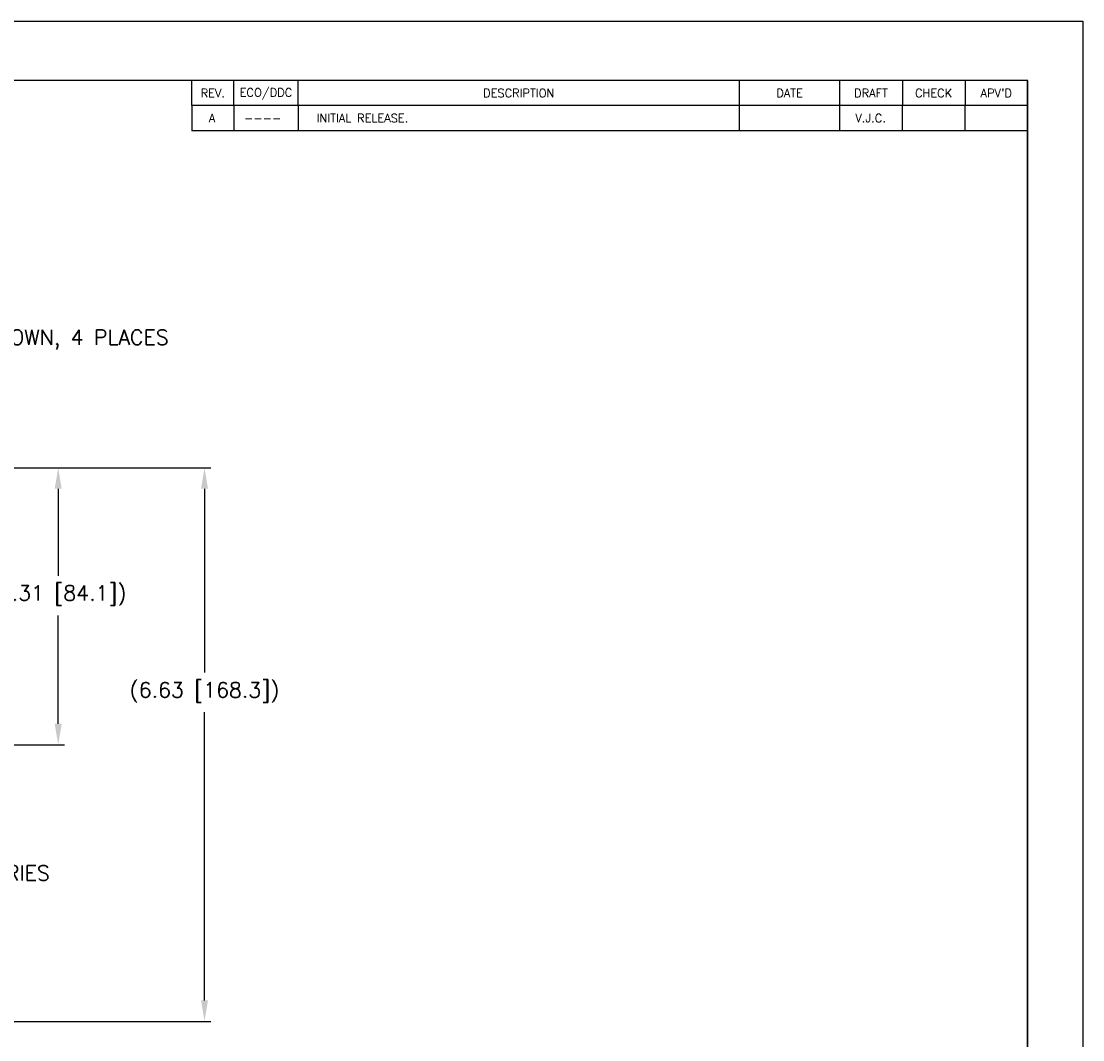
# Model space of a CAD drawing. Extents: x 0 to 34, y 0 to 22.
# Tile 20 of 20: x 21.3 to 34, y 9.8 to 22. Entities that reach past the tile are written whole.
import ezdxf
from ezdxf.enums import TextEntityAlignment as Align

# ---------------------------------------------------------------- set-up
doc = ezdxf.new("R2010")
doc.units = 0
doc.header["$LTSCALE"] = 0.25
doc.header["$MEASUREMENT"] = 0
doc.layers.get('0').update_dxf_attribs({"linetype": 'CONTINUOUS'})
doc.layers.get('DEFPOINTS').update_dxf_attribs({"linetype": 'CONTINUOUS'})
doc.layers.add('DIM', color=7, linetype='CONTINUOUS')
doc.layers.add('FORMAT', color=6, linetype='CONTINUOUS')
doc.styles.add('RD25', font='ROMAND.shx', dxfattribs={"height": 0.25})
doc.styles.add('ROMAND', font='ROMAND.SHX')
doc.styles.add('ROMANS', font='ROMANS.SHX')
doc.styles.add('RS10', font='ROMANS.shx', dxfattribs={"height": 0.1})
doc.dimstyles.new('ANSI2', dxfattribs={"dimtxt": 0.18, "dimasz": 0.25, "dimexe": 0.075, "dimexo": 0.075, "dimgap": 0.1, "dimtad": 0, "dimtih": 1, "dimtoh": 1, "dimzin": 4, "dimdsep": 46, "dimtxsty": 'ROMANS', "dimcen": 0.1, "dimclrd": 1, "dimclre": 1, "dimadec": 0, "dimazin": 0, "dimtfac": 1, "dimtofl": 0, "dimtmove": 0, "dimatfit": 1, "dimfxl": 0, "dimtzin": 0, "dimarcsym": 0})
doc.dimstyles.new('ANSI3', dxfattribs={"dimtxt": 0.18, "dimasz": 0.25, "dimexe": 0.075, "dimexo": 0.075, "dimgap": 0.1, "dimtad": 0, "dimtih": 1, "dimtoh": 1, "dimdec": 3, "dimzin": 4, "dimdsep": 46, "dimtxsty": 'ROMANS', "dimcen": 0.1, "dimclrd": 1, "dimclre": 1, "dimadec": 0, "dimazin": 0, "dimtfac": 1, "dimtdec": 3, "dimtofl": 0, "dimtmove": 0, "dimatfit": 1, "dimfxl": 0, "dimtzin": 4, "dimarcsym": 0})

# ---------------------------------------------------------------- blocks, each defined once
blk = doc.blocks.new('FORMAT')
at = {"layer": 'FORMAT', "color": 6}
for p, q in [((-6.813, 18.502), (-6.813, 18.802)), ((-6.813, 18.502), (-6.813, 18.802)), ((-6.313, 18.502), (-6.313, 18.802)), ((-6.313, 18.502), (-6.313, 18.802)), ((-5.541, 18.502), (-5.541, 18.802)), ((-5.541, 18.502), (-5.541, 18.802)), ((-0.263, 18.802), (-0.263, 18.502)), ((-0.263, 18.802), (-0.263, 18.502)), ((0.938, 18.802), (0.938, 18.502)), ((0.938, 18.802), (0.938, 18.502)), ((1.688, 18.802), (1.688, 18.502)), ((1.688, 18.802), (1.688, 18.502)), ((2.438, 18.802), (2.438, 18.502)), ((3.188, 18.502), (-6.813, 18.502))]:
    blk.add_line(p, q, dxfattribs=at)
blk.add_lwpolyline([(-29.493, -1.818), (3.188, -1.818), (3.188, 18.802), (-29.493, 18.802)], close=True, dxfattribs=at)
at = {"layer": 'FORMAT', "color": 1, "style": 'ROMANS'}
for s, p in [('REV.', (-6.563, 18.652)), ('ECO/DDC', (-5.927, 18.652)), ('DESCRIPTION', (-2.902, 18.652)), ('DATE', (0.338, 18.652)), ('DRAFT', (1.312, 18.652)), ('CHECK', (2.062, 18.652)), ("APV'D", (2.812, 18.652))]:
    blk.add_text(s, height=0.1, dxfattribs=at).set_placement(p, align=Align.MIDDLE)
at = {"layer": 'FORMAT', "color": 7, "style": 'ROMAND'}
blk.add_attdef('CONTRACT', text='', height=0.2, dxfattribs=at).set_placement((-4.148, 1.054), align=Align.CENTER)
at = {"layer": 'FORMAT', "color": 1, "style": 'RS10'}
for tag, p in [('DDATE', (-3.75, 0.323)), ('CDATE', (-3.75, -0.177)), ('ADATE', (-3.75, -0.677)), ('IDATE', (-3.75, -1.177)), ('PDATE', (-3.75, -1.677)), ('OF', (2.758, -1.658))]:
    blk.add_attdef(tag, text='', height=0.1, dxfattribs=at).set_placement(p, align=Align.MIDDLE)
for tag, p in [('DRAFT', (-6.096, 0.323)), ('CHECKED', (-6.096, -0.177)), ('APPROVED', (-6.096, -0.677)), ('ISSUED', (-6.096, -1.177)), ('PRODUCTION', (-6.096, -1.677)), ('SCALE', (0.154, -1.658))]:
    blk.add_attdef(tag, text='', height=0.1, dxfattribs=at).set_placement(p, align=Align.MIDDLE_LEFT)
at = {"layer": 'FORMAT', "color": 7, "style": 'RD25'}
for tag, p in [('DESCRIPTION1', (0, 0)), ('DESCRIPTION2', (0, -0.455)), ('NUMBER', (0.537, -1.234)), ('REV', (2.737, -1.234))]:
    blk.add_attdef(tag, text='', height=0.25, dxfattribs=at).set_placement(p, align=Align.MIDDLE)
at = {"layer": 'FORMAT', "color": 7, "style": 'RS10'}
for tag, p in [('MATERIAL1', (-8.394, -0.514)), ('MATERIAL2', (-8.394, -0.676)), ('FINISH1', (-8.373, -1.204)), ('FINISH2', (-8.373, -1.366))]:
    blk.add_attdef(tag, p, '', height=0.1, dxfattribs=at)
at = {"layer": 'FORMAT', "color": 1, "style": 'RS10'}
blk.add_attdef('FILE', text='', height=0.1, dxfattribs=at).set_placement((-1.232, -1.707), align=Align.RIGHT)
blk = doc.blocks.new('ECOTEXT')
at = {"layer": 'FORMAT'}
for p, q in [((0, 0), (0, -0.3)), ((0.5, 0), (0.5, -0.3)), ((1.272, 0), (1.272, -0.3)), ((6.55, 0), (6.55, -0.3)), ((7.75, 0), (7.75, -0.3)), ((8.5, 0), (8.5, -0.3)), ((9.25, 0), (9.25, -0.3)), ((10, -0.3), (0, -0.3))]:
    blk.add_line(p, q, dxfattribs=at)
at = {"layer": 'FORMAT', "color": 1, "style": 'RS10'}
for tag, p in [('REV', (0.241, -0.2)), ('ECO', (0.846, -0.2)), ('DATE', (7.165, -0.2)), ('DRAFT', (8.12, -0.2)), ('CHECK', (8.851, -0.2)), ("APV'D", (9.63, -0.2))]:
    blk.add_attdef(tag, text='', height=0.1, dxfattribs=at).set_placement(p, align=Align.CENTER)
blk.add_attdef('DESCRIPTION', (1.492, -0.2), '', height=0.1, dxfattribs=at)
blk = doc.blocks.new('*D123')
at = {"layer": 'DEFPOINTS', "color": 0}
for p in [(16.602, 16.654), (16.602, 10.029), (23.491, 10.029)]:
    blk.add_point(p, dxfattribs=at)
at = {"layer": 'DIM', "color": 1, "lineweight": -2}
for p, q in [((16.677, 16.654), (23.566, 16.654)), ((23.491, 16.404), (23.491, 14.203)), ((23.491, 10.279), (23.491, 13.729)), ((16.677, 10.029), (23.566, 10.029))]:
    blk.add_line(p, q, dxfattribs=at)
at = {"layer": 'DIM', "color": 1}
for points in [[(23.449, 16.404), (23.532, 16.404), (23.491, 16.654)], [(23.449, 10.279), (23.532, 10.279), (23.491, 10.029)]]:
    blk.add_solid(points, dxfattribs=at)
at = {"layer": 'DIM', "color": 0, "insert": (23.491, 13.966), "char_height": 0.18, "attachment_point": 5, "style": 'ROMANS'}
blk.add_mtext('(6.63 [168.3])', dxfattribs=at)
blk = doc.blocks.new('*D125')
at = {"layer": 'DEFPOINTS', "color": 0}
for p in [(16.602, 16.654), (17.995, 13.341), (21.74, 13.341)]:
    blk.add_point(p, dxfattribs=at)
at = {"layer": 'DIM', "color": 1, "lineweight": -2}
for p, q in [((16.677, 16.654), (21.815, 16.654)), ((21.74, 16.404), (21.74, 15.363)), ((21.74, 13.591), (21.74, 14.889)), ((18.07, 13.341), (21.815, 13.341))]:
    blk.add_line(p, q, dxfattribs=at)
at = {"layer": 'DIM', "color": 1}
for points in [[(21.698, 16.404), (21.782, 16.404), (21.74, 16.654)], [(21.698, 13.591), (21.782, 13.591), (21.74, 13.341)]]:
    blk.add_solid(points, dxfattribs=at)
at = {"layer": 'DIM', "color": 0, "insert": (21.74, 15.126), "char_height": 0.18, "attachment_point": 5, "style": 'ROMANS'}
blk.add_mtext('(3.31 [84.1])', dxfattribs=at)
blk = doc.blocks.new('*D126')
at = {"layer": 'DEFPOINTS', "color": 0}
for p in [(17.506, 17.448), (17.103, 17.151)]:
    blk.add_point(p, dxfattribs=at)
at = {"layer": 'DIM', "color": 1, "lineweight": -2}
for p, q in [((17.707, 17.597), (18.507, 18.187)), ((18.507, 18.187), (18.757, 18.187)), ((17.003, 17.151), (17.203, 17.151)), ((17.103, 17.051), (17.103, 17.251))]:
    blk.add_line(p, q, dxfattribs=at)
at = {"layer": 'DIM', "color": 1}
blk.add_solid([(17.682, 17.63), (17.732, 17.563), (17.506, 17.448)], dxfattribs=at)
at = {"layer": 'DIM', "color": 0, "insert": (21.095, 18.187), "char_height": 0.18, "attachment_point": 5, "style": 'ROMANS'}
blk.add_mtext('R.50 [R12.7] SHOWN, 4 PLACES', dxfattribs=at)

msp = doc.modelspace()

# ---------------------------------------------------------------- linework, layer by layer
at = {"layer": 'FORMAT', "color": 6}
msp.add_line((33.34, 0.67), (33.34, 21.29), dxfattribs=at)
at = {"layer": 'FORMAT', "color": 7}
msp.add_lwpolyline([(0, 0), (0, 22), (34, 22), (34, 0), (0, 0)], close=True, dxfattribs=at)

# ---------------------------------------------------------------- block references
ref = msp.add_blockref('ECOTEXT', (23.34, 20.99))
ref.add_attrib('REV', 'A', dxfattribs={"layer": 'FORMAT', "color": 1, "height": 0.1, "style": 'RS10'}).set_placement((23.581, 20.79), align=Align.CENTER)
ref.add_attrib('ECO', '----', dxfattribs={"layer": 'FORMAT', "color": 1, "height": 0.1, "style": 'RS10'}).set_placement((24.186, 20.79), align=Align.CENTER)
ref.add_attrib('DESCRIPTION', 'INITIAL RELEASE.', (24.832, 20.79), dxfattribs={"layer": 'FORMAT', "color": 1, "height": 0.1, "style": 'RS10'})
ref.add_attrib('DRAFT', 'V.J.C.', dxfattribs={"layer": 'FORMAT', "color": 1, "height": 0.1, "style": 'RS10'}).set_placement((31.461, 20.79), align=Align.CENTER)
at = {"layer": 'DIM'}
msp.add_blockref('FORMAT', (30.153, 2.488), dxfattribs=at)

# ---------------------------------------------------------------- texts
at = {"layer": 'DIM', "insert": (18.686, 11.894), "char_height": 0.18, "width": 3.49217, "attachment_point": 1, "style": 'ROMANS'}
msp.add_mtext('EXISTING HI3000 SERIES PANEL CUTOUT', dxfattribs=at)

# ---------------------------------------------------------------- dimensions: what is measured, and where the dimension line sits
at = {"layer": 'DIM'}
dim = msp.add_radius_dim(center=(17.103, 17.151), mpoint=(17.506, 17.448), text='<> SHOWN, 4 PLACES', dimstyle='ANSI2', dxfattribs=at)
dim.commit()
dim.dimension.update_dxf_attribs({"geometry": '*D126', "text_midpoint": (21.095, 18.187), "dimtype": 164})
for base, p1, p2, picture, middle in [((23.490779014, 10.028886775), (16.602235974, 16.653886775), (16.602235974, 10.028886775), '*D123', (23.490779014, 13.966042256)), ((21.74, 13.341), (16.602, 16.654), (17.995, 13.341), '*D125', (21.74, 15.126))]:
    dim = msp.add_linear_dim(base=base, p1=p1, p2=p2, angle=90, text='(<>)', dimstyle='ANSI2', dxfattribs=at)
    dim.commit()
    dim.dimension.update_dxf_attribs({"geometry": picture, "text_midpoint": middle, "dimtype": 160})

# ---------------------------------------------------------------- leaders
at = {"layer": 'DIM', "annotation_type": 0, "has_hookline": 1, "hookline_direction": 0, "text_width": 3.309}
msp.add_leader([(16.602, 11.052), (18.336, 11.804), (18.586, 11.804)], dimstyle='ANSI3', override={"dimgap": 0.1, "dimtad": 0}, dxfattribs=at)

doc.saveas('drawing.dxf')
